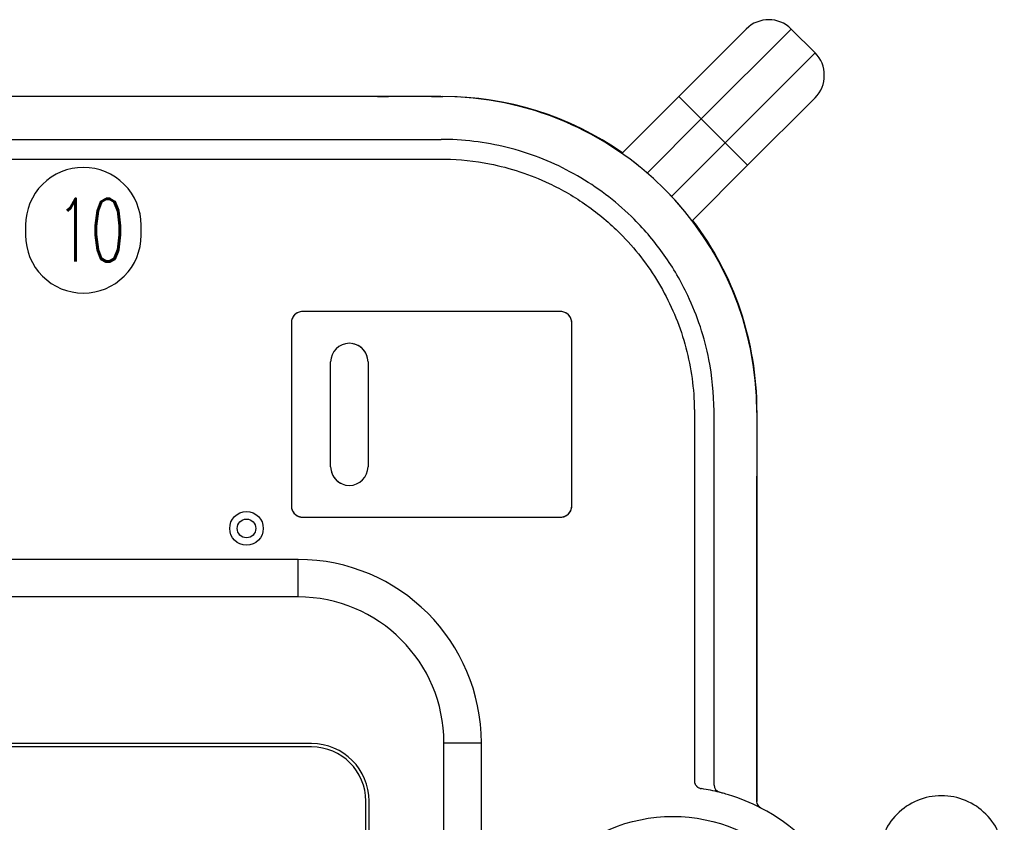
# Model space of a CAD drawing. Extents: x -1765 to 4890, y -3431 to 1272.
# Tile 107 of 189: x 1148 to 1412, y 71 to 286. Entities that reach past the tile are written whole.
import ezdxf

# ---------------------------------------------------------------- set-up
doc = ezdxf.new("R2010")
doc.units = 0
doc.linetypes.add('DASHED', pattern=[15, 7, -8])
doc.layers.get('0').update_dxf_attribs({"linetype": 'CONTINUOUS'})
doc.layers.add('1', color=7, linetype='CONTINUOUS')
doc.styles.add('CONVERTER_2', font='txt.shx', dxfattribs={"width": 0.63})

# ---------------------------------------------------------------- blocks, each defined once
blk = doc.blocks.new('TH_TV__284', base_point=(586.0000000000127, 286.0201845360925))
at = {"color": 3, "linetype": 'CONTINUOUS'}
for p, q in [((1324.614486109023, 265.4993692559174), (1342.645709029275, 283.5305921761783)), ((1330.62489374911, 259.4889616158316), (1354.666524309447, 283.5305921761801)), ((1361.030485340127, 277.1666311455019), (1354.666524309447, 283.5305921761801)), ((1336.98885477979, 253.1250005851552), (1361.030485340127, 277.1666311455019)), ((1260.999999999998, 265.5000005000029), (699.000000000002, 265.5000005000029)), ((1221.000002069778, 265.5001089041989), (1123.000002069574, 265.5001089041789)), ((1223.750002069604, 265.5001089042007), (1221.000002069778, 265.5001089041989)), ((1225.250002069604, 265.5001089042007), (1223.750002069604, 265.5001089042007)), ((1225.750002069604, 265.5001089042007), (1225.250002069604, 265.5001089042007)), ((1244.000002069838, 265.5001089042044), (1225.750002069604, 265.5001089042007)), ((1244.000002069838, 265.5001089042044), (1247.000002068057, 265.5001089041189)), ((1258.500002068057, 265.5001089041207), (1247.000002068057, 265.5001089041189)), ((1258.500002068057, 265.5001089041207), (1261.500002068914, 265.5001089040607)), ((1324.614486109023, 265.4993692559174), (1309.388506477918, 250.2733896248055)), ((1324.614486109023, 265.4993692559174), (1330.62489374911, 259.4889616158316)), ((1361.03048534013, 265.1458158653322), (1342.999262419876, 247.1145929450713)), ((1330.62489374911, 259.4889616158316), (1316.153888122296, 245.0179559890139)), ((1336.98885477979, 253.1250005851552), (1330.62489374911, 259.4889616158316)), ((698.928831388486, 254.0196903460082), (1261.071168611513, 254.0196903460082)), ((1336.98885477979, 253.1250005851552), (1322.651209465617, 238.7873552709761)), ((1336.98885477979, 253.1250005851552), (1342.999262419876, 247.1145929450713)), ((699.092924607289, 248.7651667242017), (1260.907075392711, 248.7651667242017)), ((1342.999262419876, 247.1145929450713), (1328.162638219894, 232.2779687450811)), ((1293.000000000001, 208.0000005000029), (1224.000000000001, 208.0000005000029)), ((1221.000000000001, 205.0000005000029), (1221.000000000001, 201.181742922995)), ((1296.000000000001, 156.0000005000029), (1296.000000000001, 205.0000005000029)), ((1221.000000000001, 201.181742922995), (1221.000000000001, 196.8182580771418)), ((1221.000000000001, 196.8182580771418), (1221.000000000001, 166.5000005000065)), ((1231.500000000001, 166.5000005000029), (1231.500000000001, 194.5000005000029)), ((1241.500000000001, 194.5000005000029), (1241.500000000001, 166.5000005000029)), ((1328.765276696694, 180.9069654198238), (1328.765277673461, 82.43127113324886)), ((1334.019800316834, 81.38142993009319), (1334.01980031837, 181.0710586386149)), ((1345.499999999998, 181.0000005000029), (1345.499999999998, 76.99734085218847)), ((1345.500002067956, 181.5001089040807), (1345.500002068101, 164.0001089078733)), ((1221.000000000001, 166.5000005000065), (1221.000000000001, 156.0000005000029)), ((1345.500002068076, 145.7501089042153), (1345.500002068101, 164.0001089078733)), ((1224.000000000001, 153.0000005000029), (1261.41428031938, 153.0000005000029)), ((1261.41428031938, 153.0000005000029), (1293.000000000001, 153.0000005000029)), ((1345.500002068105, 145.2501089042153), (1345.500002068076, 145.7501089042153)), ((1345.500002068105, 143.7501089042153), (1345.500002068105, 145.2501089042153)), ((1345.500002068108, 141.0001089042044), (1345.500002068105, 143.7501089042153)), ((1222.799999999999, 141.6800005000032), (737.2, 141.6800005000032)), ((1222.799999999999, 131.6800005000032), (1222.799999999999, 141.6800005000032)), ((1345.500002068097, 76.99458283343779), (1345.500002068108, 141.0001089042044)), ((1222.799999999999, 131.6800005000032), (737.2, 131.6800005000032)), ((1226.400000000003, 92.48000050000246), (1034.574998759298, 92.48000050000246)), ((1261.799999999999, 92.68000050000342), (1271.799999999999, 92.68000050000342)), ((1261.8, -292.6799994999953), (1261.799999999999, 92.68000050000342)), ((1271.8, -292.6799994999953), (1271.799999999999, 92.68000050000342)), ((1226.400000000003, 91.58000050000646), (1036.411322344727, 91.580000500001)), ((1240.900000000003, -277.0799994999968), (1240.900000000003, 77.08000050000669)), ((1241.800000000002, -277.0799994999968), (1241.800000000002, 77.08000050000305))]:
    blk.add_line(p, q, dxfattribs=at)
at = {"color": 3, "linetype": 'DASHED'}
for p, q in [((1260.999999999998, 265.5000005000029), (699.000000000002, 265.5000005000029)), ((1221.000002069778, 265.5001089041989), (1123.000002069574, 265.5001089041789)), ((1221.000002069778, 265.5001089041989), (1123.000002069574, 265.5001089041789)), ((1223.750002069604, 265.5001089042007), (1221.000002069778, 265.5001089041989)), ((1223.750002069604, 265.5001089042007), (1221.000002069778, 265.5001089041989)), ((1225.250002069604, 265.5001089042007), (1223.750002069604, 265.5001089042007)), ((1225.250002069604, 265.5001089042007), (1223.750002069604, 265.5001089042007)), ((1225.750002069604, 265.5001089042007), (1225.250002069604, 265.5001089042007)), ((1225.750002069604, 265.5001089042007), (1225.250002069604, 265.5001089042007)), ((1244.000002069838, 265.5001089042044), (1225.750002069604, 265.5001089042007)), ((1258.500002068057, 265.5001089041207), (1247.000002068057, 265.5001089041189)), ((1293.000000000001, 208.0000005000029), (1224.000000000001, 208.0000005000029)), ((1221.000000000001, 205.0000005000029), (1221.000000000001, 201.181742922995)), ((1296.000000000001, 156.0000005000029), (1296.000000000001, 205.0000005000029)), ((1221.000000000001, 201.181742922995), (1221.000000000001, 196.8182580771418)), ((1221.000000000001, 196.8182580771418), (1221.000000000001, 166.5000005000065)), ((1231.500000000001, 166.5000005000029), (1231.500000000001, 194.5000005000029)), ((1241.500000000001, 194.5000005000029), (1241.500000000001, 166.5000005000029)), ((1345.499999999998, 181.0000005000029), (1345.499999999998, 76.99734085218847)), ((1221.000000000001, 166.5000005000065), (1221.000000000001, 156.0000005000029)), ((1345.500002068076, 145.7501089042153), (1345.500002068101, 164.0001089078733)), ((1224.000000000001, 153.0000005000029), (1261.41428031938, 153.0000005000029)), ((1261.41428031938, 153.0000005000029), (1293.000000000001, 153.0000005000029)), ((1345.500002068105, 145.2501089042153), (1345.500002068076, 145.7501089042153)), ((1345.500002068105, 145.2501089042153), (1345.500002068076, 145.7501089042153)), ((1345.500002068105, 143.7501089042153), (1345.500002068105, 145.2501089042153)), ((1345.500002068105, 143.7501089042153), (1345.500002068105, 145.2501089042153)), ((1345.500002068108, 141.0001089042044), (1345.500002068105, 143.7501089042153)), ((1345.500002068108, 141.0001089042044), (1345.500002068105, 143.7501089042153)), ((1345.500002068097, 76.99458283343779), (1345.500002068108, 141.0001089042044)), ((1345.500002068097, 76.99458283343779), (1345.500002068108, 141.0001089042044))]:
    blk.add_line(p, q, dxfattribs=at)
at = {"color": 3, "linetype": 'CONTINUOUS'}
for centre, radius in [((1209.000000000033, 150.0000005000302), 4.5), ((1209.000000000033, 150.0000005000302), 2.5), ((1322.999999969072, 30.00000053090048), 42.9999999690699)]:
    blk.add_circle(centre, radius, dxfattribs=at)
for centre, radius, start, end in [((1348.656116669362, 277.5201845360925), 8.50000000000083, 45.00000000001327, 135.00000000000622), ((1355.020077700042, 271.1562235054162), 8.50000000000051, -44.99999999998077, 45.00000000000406), ((1244.000002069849, 263.5001089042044), 1.99999999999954, 89.40344890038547, 90.00000000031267), ((1247.000002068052, 263.5001089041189), 2, 89.9999999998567, 90.59655086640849), ((1258.500002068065, 181.0001089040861), 84.5000000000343, 89.9082233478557, 90.0000000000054), ((1260.999999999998, 181.0000005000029), 84.5, 0, 90), ((1261.500002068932, 181.5001089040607), 84.0000000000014, 55.12560934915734, 90.00000000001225), ((1261.500002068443, 181.5001089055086), 83.99999999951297, -9.7396e-10, 37.31555976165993), ((1224.000000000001, 205.0000005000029), 3, 90, 180), ((1293.000000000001, 205.0000005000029), 3, 0, 90), ((1236.500000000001, 194.5000005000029), 5, 0, 180), ((1236.500000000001, 166.5000005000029), 5, 180, 0), ((1224.000000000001, 156.0000005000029), 3, 180, -138.1896851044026), ((1293.000000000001, 156.0000005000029), 3, -90, 0), ((1224.000000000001, 156.0000005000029), 2.99999999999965, -138.1896851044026, -126.86989763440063), ((1224.000000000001, 156.0000005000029), 3.00000000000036, -126.86989763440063, -90), ((1222.799999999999, 92.68000050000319), 49, 2.7e-13, 90), ((1222.799999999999, 92.68000050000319), 39, 3.3e-13, 90), ((1226.400000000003, 77.08000050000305), 15.39999999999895, 0, 90), ((1226.400000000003, 77.08000050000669), 14.5, 0, 90), ((1323.000000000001, 30.00000050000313), 50.99999999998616, 75.80364000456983, 81.35948197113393), ((1323.000000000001, 30.00000050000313), 50.9999999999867, 74.69728896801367, 75.80364000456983), ((1322.999999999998, 30.00000050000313), 50.99999999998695, 72.99513730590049, 74.69728896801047), ((1323.000000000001, 30.00000050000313), 50.99999999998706, 62.46669420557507, 72.99513730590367), ((1323.000000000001, 30.00000050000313), 50.99999999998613, 0, 62.46669420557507)]:
    blk.add_arc(centre, radius, start, end, dxfattribs=at)
at = {"color": 3, "linetype": 'DASHED'}
for centre, radius, start, end in [((1260.999999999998, 181.0000005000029), 84.5, 0, 90), ((1224.000000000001, 205.0000005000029), 3, 90, 180), ((1293.000000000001, 205.0000005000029), 3, 0, 90), ((1236.500000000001, 194.5000005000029), 5, 0, 180), ((1236.500000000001, 166.5000005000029), 5, 180, 0), ((1224.000000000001, 156.0000005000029), 3, 180, -138.1896851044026), ((1293.000000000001, 156.0000005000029), 3, -90, 0), ((1224.000000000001, 156.0000005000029), 2.99999999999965, -138.1896851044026, -126.86989763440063), ((1224.000000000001, 156.0000005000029), 3.00000000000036, -126.86989763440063, -90)]:
    blk.add_arc(centre, radius, start, end, dxfattribs=at)
at = {"color": 3, "linetype": 'CONTINUOUS'}
for points, knots in [([(1334.01980031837, 181.0710586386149), (1334.019803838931, 181.1990517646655), (1334.019470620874, 181.3270446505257), (1333.994732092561, 186.0514318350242), (1333.536271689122, 190.6384912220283), (1331.4845463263, 201.0672036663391), (1329.593231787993, 206.8127712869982), (1325.229770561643, 216.0392344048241), (1323.120956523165, 219.6577318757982), (1318.306792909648, 226.4935378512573), (1315.610350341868, 229.6981984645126), (1312.654329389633, 232.6542194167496), (1308.393648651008, 236.9149001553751), (1303.621467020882, 240.6312639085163), (1293.272263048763, 246.8054749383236), (1287.735095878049, 249.2395469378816), (1276.1887453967, 252.6903835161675), (1270.224025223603, 253.6938581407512), (1263.287832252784, 253.9918322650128), (1262.37136781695, 254.0138924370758), (1261.32718010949, 254.0193606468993), (1261.199174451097, 254.0196938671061), (1261.071168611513, 254.0196903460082)], [0, 0, 0, 0, 0.3920896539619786, 0.3920896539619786, 14.47271725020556, 14.47271725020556, 32.90637748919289, 32.90637748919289, 45.69483809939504, 45.69483809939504, 58.48330485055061, 58.48330485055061, 58.48330485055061, 76.91604766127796, 76.91604766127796, 95.34877303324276, 95.34877303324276, 113.7815190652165, 113.7815190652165, 116.5870611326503, 116.5870611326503, 116.9790357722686, 116.9790357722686, 116.9790357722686, 116.9790357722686]), ([(1260.907075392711, 248.7651667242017), (1261.276863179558, 248.7651375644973), (1261.646644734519, 248.7620863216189), (1266.040106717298, 248.6899149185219), (1270.053108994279, 248.2659946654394), (1279.507372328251, 246.4051530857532), (1284.851718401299, 244.6455041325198), (1293.433859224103, 240.5862240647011), (1296.799641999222, 238.6245132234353), (1303.158065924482, 234.1463017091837), (1306.13893842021, 231.6380906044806), (1308.888569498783, 228.8884595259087), (1312.851769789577, 224.925259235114), (1316.308731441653, 220.4863494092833), (1322.052241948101, 210.8599002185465), (1324.31666503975, 205.7094367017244), (1327.527388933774, 194.9693104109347), (1328.461311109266, 189.4210111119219), (1328.728345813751, 183.2197467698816), (1328.746232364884, 182.618149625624), (1328.762194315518, 181.6467630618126), (1328.765247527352, 181.2768674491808), (1328.765276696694, 180.9069654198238)], [0, 0, 0, 0, 1.045657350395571, 1.045657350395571, 12.42517456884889, 12.42517456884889, 28.25063557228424, 28.25063557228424, 39.22958811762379, 39.22958811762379, 50.20852448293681, 50.20852448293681, 50.20852448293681, 66.03309239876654, 66.03309239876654, 81.85770923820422, 81.85770923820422, 97.68246878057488, 97.68246878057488, 99.38229229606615, 99.38229229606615, 100.4274249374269, 100.4274249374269, 100.4274249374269, 100.4274249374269]), ([(1328.765277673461, 82.43127113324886), (1328.765524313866, 82.40202549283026), (1328.766674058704, 82.36751314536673), (1328.769645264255, 82.3285499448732), (1328.777111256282, 82.23064391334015), (1328.795679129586, 82.10952792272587), (1328.837749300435, 81.96856307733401), (1328.850636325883, 81.925382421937), (1328.870502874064, 81.86419485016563), (1328.900442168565, 81.79098613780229), (1328.922091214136, 81.73804906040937), (1328.948540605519, 81.67995293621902), (1328.980994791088, 81.61797470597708), (1329.002194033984, 81.57749020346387), (1329.029070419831, 81.52940073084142), (1329.062408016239, 81.47613171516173), (1329.095056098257, 81.42396445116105), (1329.126717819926, 81.37831043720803), (1329.154961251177, 81.33987628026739), (1329.192608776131, 81.28864486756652), (1329.227914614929, 81.24516018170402), (1329.257726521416, 81.210225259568), (1329.298345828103, 81.16262574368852), (1329.336477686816, 81.12186668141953), (1329.369682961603, 81.08814882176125), (1329.400784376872, 81.05656729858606), (1329.436497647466, 81.02209286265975), (1329.47697038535, 80.98587172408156), (1329.508830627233, 80.9573583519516), (1329.546537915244, 80.92516737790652), (1329.58995174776, 80.89094239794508), (1329.599458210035, 80.88344804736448), (1329.621107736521, 80.86648102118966), (1329.648296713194, 80.84640070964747), (1329.665365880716, 80.83379434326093), (1329.685059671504, 80.81962673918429), (1329.707189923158, 80.80436030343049), (1329.751301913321, 80.77392988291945), (1329.791633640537, 80.74842345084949), (1329.825907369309, 80.72776822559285), (1329.901843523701, 80.68200494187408), (1329.982903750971, 80.63906500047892), (1330.068501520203, 80.60013490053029), (1330.16629413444, 80.55565855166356), (1330.253305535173, 80.52402066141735), (1330.322599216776, 80.5017005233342), (1330.419088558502, 80.47062041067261), (1330.534032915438, 80.44061006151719), (1330.661960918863, 80.42117020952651)], [0, 0, 0, 0, 0.1028287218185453, 0.1028287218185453, 0.1028287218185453, 0.4697263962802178, 0.4697263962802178, 0.4697263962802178, 0.6581023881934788, 0.6581023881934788, 0.6581023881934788, 0.8489999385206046, 0.8489999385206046, 0.8489999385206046, 1.012576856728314, 1.012576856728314, 1.012576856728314, 1.177322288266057, 1.177322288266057, 1.177322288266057, 1.342788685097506, 1.342788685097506, 1.342788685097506, 1.50845589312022, 1.50845589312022, 1.50845589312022, 1.656701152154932, 1.656701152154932, 1.656701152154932, 1.804287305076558, 1.804287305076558, 1.804287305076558, 1.877693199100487, 1.877693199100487, 1.877693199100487, 1.95005442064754, 1.95005442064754, 1.95005442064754, 2.091351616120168, 2.091351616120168, 2.091351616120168, 2.365586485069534, 2.365586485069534, 2.365586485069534, 2.638196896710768, 2.638196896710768, 2.638196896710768, 2.987263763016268, 2.987263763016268, 2.987263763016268, 2.987263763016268])]:
    blk.add_open_spline(points, degree=3, knots=knots, dxfattribs=at)
for points in [[(1334.019800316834, 81.38142993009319), (1334.014961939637, 80.49819094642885), (1334.660591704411, 79.65676055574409), (1335.507535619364, 79.44250804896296)], [(1346.575471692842, 75.22385631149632), (1345.930958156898, 75.55984514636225), (1345.499999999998, 76.27050786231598), (1345.499999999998, 76.99734085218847)], [(1329.45977145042, 72.5120147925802), (1329.463133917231, 72.51150383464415), (1329.466496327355, 72.51099247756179), (1329.469858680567, 72.51048072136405)]]:
    blk.add_open_spline(points, degree=3, dxfattribs=at)
blk = doc.blocks.new('TEXT__285', base_point=(560.0000366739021, -567.675741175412))
at = {"layer": '1', "color": 1}
for points in [[(1165.3760366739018, 212.924258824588), (1165.376036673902, 212.924258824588, 0.4142135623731), (1180.832036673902, 228.380258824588), (1180.832036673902, 231.068258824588, 0.4142135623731), (1165.376036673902, 246.524258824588), (1165.3760366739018, 246.524258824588, 0.4142135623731), (1149.920036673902, 231.068258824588), (1149.920036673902, 228.380258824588, 0.4142135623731)], [(1394.848036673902, 44.92425882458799), (1394.848036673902, 44.92425882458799, 0.4142135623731), (1411.648036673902, 61.72425882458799), (1411.648036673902, 61.72425882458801, 0.4142135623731), (1394.848036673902, 78.524258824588), (1394.848036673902, 78.524258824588, 0.4142135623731), (1378.048036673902, 61.72425882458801), (1378.048036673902, 61.72425882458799, 0.4142135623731)]]:
    blk.add_lwpolyline(points, format="xyb", close=True, dxfattribs=at)
at = {"layer": '1', "color": 1, "style": 'CONVERTER_2', "width": 0.63}
blk.add_text('10', height=16.8, dxfattribs=at).set_placement((1158.320036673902, 221.324258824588))
blk = doc.blocks.new('TH_B__286', base_point=(1252.508105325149, -368.2670924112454))
at = {"layer": '1'}
for name, p in [('TH_TV__284', (586.0000000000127, 286.0201845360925)), ('TEXT__285', (560.0000366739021, -567.675741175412))]:
    blk.add_blockref(name, p, dxfattribs=at)
blk = doc.blocks.new('GEOMETRY__287', base_point=(-1358.741151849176, 9747.762267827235))
blk.add_blockref('TH_B__286', (1252.508105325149, -368.2670924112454))
blk = doc.blocks.new('D-E6978-60041-1S11B__288', base_point=(-1544.868956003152, 9971.195584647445))
at = {"layer": '1'}
blk.add_blockref('GEOMETRY__287', (-1358.741151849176, 9747.762267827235), dxfattribs=at)

msp = doc.modelspace()

# ---------------------------------------------------------------- block references
msp.add_blockref('D-E6978-60041-1S11B__288', (-1544.868956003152, 9971.195584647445))

doc.saveas('drawing.dxf')
